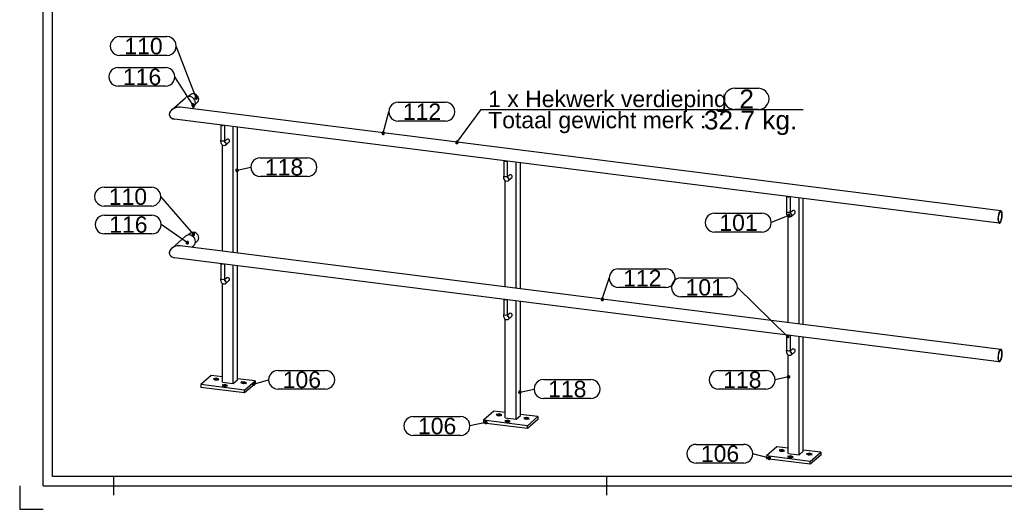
# Model space of a CAD drawing. Header units: millimetres. Extents: x -85 to 335, y 161 to 458.
# Tile 1 of 5: x -85 to 125, y 161 to 265. Entities that reach past the tile are written whole.
import ezdxf
from ezdxf.enums import TextEntityAlignment as Align

# ---------------------------------------------------------------- set-up
doc = ezdxf.new("R2010")
doc.units = ezdxf.units.MM
doc.linetypes.add('STRICHPUNKT2', pattern=[18.5, 10, -4, 0.5, -4])
doc.layers.get('0').update_dxf_attribs({"linetype": 'CONTINUOUS'})
for name, color, linetype in [('DIM49', 4, 'CONTINUOUS'), ('TXT_ALL', 7, 'CONTINUOUS'), ('TXT_DIM49', 2, 'CONTINUOUS')]:
    doc.layers.add(name, color=color, linetype=linetype)
doc.layers.add('LE_ALL', color=7, linetype='CONTINUOUS', lineweight=50)
doc.styles.add('ARIAL', font='arial.ttf')

# ---------------------------------------------------------------- blocks, each defined once
blk = doc.blocks.new('DINA3_00002', base_point=(328.32, 167.7))
for p, q in [((-77.68, 167.7), (-77.68, 450.7)), ((-79.68, 165.7), (330.32, 165.7)), ((328.32, 167.7), (-77.68, 167.7)), ((-64.68, 167.7), (-64.68, 163.7)), ((40.32, 163.7), (40.32, 167.7))]:
    blk.add_line(p, q)
for points in [[(-79.68, 165.7), (-79.68, 452.7), (330.32, 452.7)], [(-84.68, 165.7), (-84.68, 160.7), (-79.68, 160.7)]]:
    blk.add_lwpolyline(points)
blk = doc.blocks.new('_ZBL0022_00001')
blk.add_blockref('DINA3_00002', (328.32, 167.7))
blk = doc.blocks.new('SHAPE_00222', base_point=(-7.3, 240.7))
at = {"layer": 'DIM49', "color": 3}
for p, q in [((-4.1, 247.26), (5.96, 247.26)), ((-7.3, 240.7), (-6.1, 245.26)), ((5.96, 243.26), (-4.1, 243.26)), ((-7.04, 240.73), (-7.56, 240.73)), ((-7.1, 240.53), (-7.5, 240.53)), ((-7.19, 240.93), (-7.41, 240.93))]:
    blk.add_line(p, q, dxfattribs=at)
blk.add_lwpolyline([(-7.3, 240.43), (-7.23, 240.44), (-7.17, 240.47), (-7.11, 240.51), (-7.07, 240.57), (-7.05, 240.63), (-7.04, 240.7), (-7.05, 240.77), (-7.07, 240.83), (-7.11, 240.88), (-7.17, 240.92), (-7.23, 240.95), (-7.3, 240.96), (-7.37, 240.95), (-7.43, 240.92), (-7.49, 240.88), (-7.53, 240.83), (-7.55, 240.76), (-7.56, 240.7), (-7.55, 240.63), (-7.53, 240.56), (-7.49, 240.51), (-7.43, 240.47), (-7.37, 240.44)], close=True, dxfattribs=at)
for centre, start_param, end_param in [((-4.1, 245.26), 1.570796, 4.712389), ((5.96, 245.26), 4.712389, 7.853982)]:
    blk.add_ellipse(centre, major_axis=(2, 0), ratio=1, start_param=start_param, end_param=end_param, dxfattribs=at)
at = {"layer": 'TXT_ALL', "style": 'ARIAL'}
blk.add_text('112', height=3.5, dxfattribs=at).set_placement((-3.1, 245.26), align=Align.MIDDLE_LEFT)
blk = doc.blocks.new('Constructie buis 42.4x2.6_00035', base_point=(123.9, 221.71))
for p, q in [((124.21, 224.18), (-50.51, 246.19)), ((123.87, 221.55), (-51.72, 243.67))]:
    blk.add_line(p, q)
for centre, major_axis, ratio, start_param, end_param in [((-51.12, 244.93), (1.67, 0.51), 0.699056, 0.997414, 4.139006), ((124.04, 222.86), (-0.17, -1.31), 0.333333, 3.141593, 6.283185), ((124.04, 222.86), (-0.15, -1.15), 0.333333, 3.141593, 6.283185), ((124.04, 222.86), (-0.17, -1.31), 0.333333, 0, 3.141593), ((124.04, 222.86), (-0.15, -1.15), 0.333333, 0, 3.141593)]:
    blk.add_ellipse(centre, major_axis=major_axis, ratio=ratio, start_param=start_param, end_param=end_param)
blk.add_blockref('SHAPE_00222', (-7.3, 240.7))
blk = doc.blocks.new('Constructie buis 42.4x2.6_00034')
blk.add_blockref('Constructie buis 42.4x2.6_00035', (123.9, 221.71))
blk = doc.blocks.new('SHAPE_00224', base_point=(-47.81, 246.7))
at = {"layer": 'DIM49', "color": 3}
for p, q in [((-63.7, 254.67), (-53.64, 254.67)), ((-47.81, 246.7), (-51.64, 252.67)), ((-53.64, 250.67), (-63.7, 250.67)), ((-47.55, 246.73), (-48.07, 246.73)), ((-47.6, 246.53), (-48.01, 246.53)), ((-47.69, 246.93), (-47.92, 246.93))]:
    blk.add_line(p, q, dxfattribs=at)
blk.add_lwpolyline([(-47.61, 246.52), (-47.57, 246.58), (-47.55, 246.64), (-47.54, 246.71), (-47.56, 246.78), (-47.59, 246.84), (-47.63, 246.89), (-47.69, 246.93), (-47.75, 246.96), (-47.82, 246.96), (-47.89, 246.95), (-47.95, 246.92), (-48, 246.88), (-48.04, 246.82), (-48.06, 246.75), (-48.07, 246.69), (-48.06, 246.62), (-48.03, 246.56), (-47.98, 246.5), (-47.93, 246.46), (-47.86, 246.44), (-47.79, 246.43), (-47.73, 246.45), (-47.67, 246.48)], close=True, dxfattribs=at)
for centre, start_param, end_param in [((-63.7, 252.67), 1.570796, 4.712389), ((-53.64, 252.67), 4.712389, 7.853982)]:
    blk.add_ellipse(centre, major_axis=(2, 0), ratio=1, start_param=start_param, end_param=end_param, dxfattribs=at)
at = {"layer": 'TXT_ALL', "style": 'ARIAL'}
blk.add_text('116', height=3.5, dxfattribs=at).set_placement((-62.7, 252.67), align=Align.MIDDLE_LEFT)
blk = doc.blocks.new('Constructie buis 42.4x2.6_00037', base_point=(-47.61, 246.26))
for p, q in [((-52.32, 245.63), (-49.36, 248.24)), ((-48.04, 245.88), (-47.61, 246.26))]:
    blk.add_line(p, q)
for centre, major_axis, ratio, start_param, end_param in [((-48.49, 247.25), (0.876, -0.994), 0.881917, 6.283185, 9.424778), ((-51.12, 244.93), (1.67, 0.51), 0.699056, 2.144179, 4.139006), ((-51.12, 244.93), (1.67, 0.51), 0.699056, 0.997414, 2.144179)]:
    blk.add_ellipse(centre, major_axis=major_axis, ratio=ratio, start_param=start_param, end_param=end_param)
blk.add_blockref('SHAPE_00224', (-47.81, 246.7))
blk = doc.blocks.new('Constructie buis 42.4x2.6_00036')
blk.add_blockref('Constructie buis 42.4x2.6_00037', (-47.61, 246.26))
blk = doc.blocks.new('SHAPE_00226', base_point=(39.36, 205.36))
at = {"layer": 'DIM49', "color": 3}
for p, q in [((42.8, 211.86), (52.87, 211.86)), ((39.36, 205.36), (40.8, 209.86)), ((52.87, 207.86), (42.8, 207.86)), ((39.47, 205.59), (39.25, 205.59)), ((39.62, 205.39), (39.1, 205.39)), ((39.56, 205.19), (39.15, 205.19))]:
    blk.add_line(p, q, dxfattribs=at)
blk.add_lwpolyline([(39.35, 205.09), (39.42, 205.1), (39.48, 205.12), (39.54, 205.16), (39.58, 205.21), (39.61, 205.27), (39.62, 205.34), (39.62, 205.41), (39.59, 205.48), (39.55, 205.53), (39.5, 205.58), (39.44, 205.61), (39.37, 205.62), (39.3, 205.61), (39.24, 205.59), (39.18, 205.55), (39.14, 205.5), (39.11, 205.44), (39.1, 205.37), (39.1, 205.3), (39.13, 205.23), (39.16, 205.18), (39.22, 205.13), (39.28, 205.1)], close=True, dxfattribs=at)
for centre, start_param, end_param in [((42.8, 209.86), 1.570796, 4.712389), ((52.87, 209.86), 4.712389, 7.853982)]:
    blk.add_ellipse(centre, major_axis=(2, 0), ratio=1, start_param=start_param, end_param=end_param, dxfattribs=at)
at = {"layer": 'TXT_ALL', "style": 'ARIAL'}
blk.add_text('112', height=3.5, dxfattribs=at).set_placement((43.8, 209.86), align=Align.MIDDLE_LEFT)
blk = doc.blocks.new('Constructie buis 42.4x2.6_00039', base_point=(123.9, 192.25))
for p, q in [((124.21, 194.71), (-50.51, 216.73)), ((123.87, 192.09), (-51.72, 214.21))]:
    blk.add_line(p, q)
for centre, major_axis, ratio, start_param, end_param in [((-51.12, 215.47), (1.67, 0.51), 0.699056, 0.997414, 4.139006), ((124.04, 193.4), (-0.17, -1.31), 0.333333, 3.141593, 6.283185), ((124.04, 193.4), (-0.15, -1.15), 0.333333, 3.141593, 6.283185), ((124.04, 193.4), (-0.17, -1.31), 0.333333, 0, 3.141593), ((124.04, 193.4), (-0.15, -1.15), 0.333333, 0, 3.141593)]:
    blk.add_ellipse(centre, major_axis=major_axis, ratio=ratio, start_param=start_param, end_param=end_param)
blk.add_blockref('SHAPE_00226', (39.36, 205.36))
blk = doc.blocks.new('Constructie buis 42.4x2.6_00038')
blk.add_blockref('Constructie buis 42.4x2.6_00039', (123.9, 192.25))
blk = doc.blocks.new('SHAPE_00228', base_point=(-48.99, 217.4))
at = {"layer": 'DIM49', "color": 3}
for p, q in [((-66.62, 223.26), (-56.55, 223.26)), ((-48.99, 217.4), (-54.55, 221.26)), ((-56.55, 219.26), (-66.62, 219.26)), ((-48.73, 217.44), (-49.25, 217.44)), ((-49.2, 217.24), (-48.79, 217.24)), ((-48.88, 217.64), (-49.1, 217.64))]:
    blk.add_line(p, q, dxfattribs=at)
blk.add_lwpolyline([(-48.74, 217.31), (-48.73, 217.38), (-48.73, 217.45), (-48.75, 217.51), (-48.79, 217.57), (-48.84, 217.62), (-48.9, 217.65), (-48.97, 217.66), (-49.04, 217.66), (-49.1, 217.64), (-49.16, 217.6), (-49.21, 217.55), (-49.24, 217.49), (-49.25, 217.42), (-49.25, 217.35), (-49.23, 217.29), (-49.19, 217.23), (-49.14, 217.18), (-49.08, 217.15), (-49.01, 217.14), (-48.94, 217.14), (-48.88, 217.16), (-48.82, 217.2), (-48.78, 217.25)], close=True, dxfattribs=at)
for centre, start_param, end_param in [((-66.62, 221.26), 1.570796, 4.712389), ((-56.55, 221.26), 4.712389, 7.853982)]:
    blk.add_ellipse(centre, major_axis=(2, 0), ratio=1, start_param=start_param, end_param=end_param, dxfattribs=at)
at = {"layer": 'TXT_ALL', "style": 'ARIAL'}
blk.add_text('116', height=3.5, dxfattribs=at).set_placement((-65.62, 221.26), align=Align.MIDDLE_LEFT)
blk = doc.blocks.new('Constructie buis 42.4x2.6_00041', base_point=(-47.61, 216.79))
for p, q in [((-52.32, 216.17), (-49.36, 218.78)), ((-48.04, 216.42), (-47.61, 216.79))]:
    blk.add_line(p, q)
for centre, major_axis, ratio, start_param, end_param in [((-48.49, 217.79), (0.876, -0.994), 0.881917, 0, 3.141593), ((-51.12, 215.47), (1.67, 0.51), 0.699056, 2.144179, 4.139006), ((-51.12, 215.47), (1.67, 0.51), 0.699056, 0.997414, 2.144179)]:
    blk.add_ellipse(centre, major_axis=major_axis, ratio=ratio, start_param=start_param, end_param=end_param)
blk.add_blockref('SHAPE_00228', (-48.99, 217.4))
blk = doc.blocks.new('Constructie buis 42.4x2.6_00040')
blk.add_blockref('Constructie buis 42.4x2.6_00041', (-47.61, 216.79))
blk = doc.blocks.new('SHAPE_00230', base_point=(-38.41, 232.81))
at = {"layer": 'DIM49', "color": 3}
for p, q in [((-33.47, 235.46), (-23.4, 235.46)), ((-38.15, 232.84), (-38.67, 232.84)), ((-38.3, 233.04), (-38.52, 233.04)), ((-38.41, 232.81), (-35.47, 233.46)), ((-38.61, 232.64), (-38.2, 232.64)), ((-23.4, 231.46), (-33.47, 231.46))]:
    blk.add_line(p, q, dxfattribs=at)
blk.add_lwpolyline([(-38.64, 232.68), (-38.6, 232.63), (-38.55, 232.58), (-38.49, 232.56), (-38.42, 232.54), (-38.35, 232.55), (-38.29, 232.57), (-38.23, 232.61), (-38.19, 232.66), (-38.16, 232.73), (-38.14, 232.79), (-38.15, 232.86), (-38.17, 232.93), (-38.21, 232.98), (-38.27, 233.03), (-38.33, 233.06), (-38.4, 233.07), (-38.46, 233.06), (-38.53, 233.04), (-38.59, 233), (-38.63, 232.95), (-38.66, 232.89), (-38.67, 232.82), (-38.67, 232.75)], close=True, dxfattribs=at)
for centre, start_param, end_param in [((-33.47, 233.46), 1.570796, 4.712389), ((-23.4, 233.46), 4.712389, 7.853982)]:
    blk.add_ellipse(centre, major_axis=(2, 0), ratio=1, start_param=start_param, end_param=end_param, dxfattribs=at)
at = {"layer": 'TXT_ALL', "style": 'ARIAL'}
blk.add_text('118', height=3.5, dxfattribs=at).set_placement((-32.47, 233.46), align=Align.MIDDLE_LEFT)
blk = doc.blocks.new('Koker 40x40x4 EN 10219-2_00044', base_point=(-39.2, 187.45))
for p, q in [((-39.2, 215.3), (-39.2, 242.09)), ((-38.31, 215.19), (-38.31, 241.98)), ((-41.53, 215.6), (-41.53, 238.15)), ((-39.2, 187.45), (-39.2, 212.63)), ((-38.31, 188.23), (-38.31, 212.52)), ((-41.53, 187.75), (-41.53, 208.69)), ((-41.53, 187.75), (-39.2, 187.45)), ((-39.2, 187.45), (-38.31, 188.23))]:
    blk.add_line(p, q)
blk.add_blockref('SHAPE_00230', (-38.41, 232.81))
blk = doc.blocks.new('Koker 40x40x4 EN 10219-2_00043')
blk.add_blockref('Koker 40x40x4 EN 10219-2_00044', (-39.2, 187.45))
blk = doc.blocks.new('Massieve as 12_00046', base_point=(-41.29, 242.36))
for p, q in [((-41.84, 242.43), (-41.84, 239.17)), ((-40.61, 239.36), (-41.08, 238.95)), ((-40.12, 238.8), (-40.82, 238.17))]:
    blk.add_line(p, q)
for points in [[(-41.09, 242.33), (-41.09, 239.17)], [(-40.82, 238.17), (-40.92, 238.11), (-41.01, 238.06), (-41.21, 238.02), (-41.38, 238.06), (-41.45, 238.09), (-41.52, 238.14), (-41.58, 238.2), (-41.64, 238.27), (-41.72, 238.41), (-41.8, 238.66), (-41.84, 239.03), (-41.84, 239.17)], [(-41.09, 239.17), (-41.06, 238.81), (-41.02, 238.7)]]:
    blk.add_lwpolyline(points)
for centre, major_axis, ratio, start_param, end_param in [((-41.47, 242.47), (0.375, 0), 0.333333, 3.481844, 5.2202), ((-41.47, 239.17), (0.375, 0), 0.333333, 3.141593, 6.283185), ((-40.36, 239.08), (0.248, -0.281), 0.881917, 6.283185, 9.424778), ((-41.07, 238.46), (0.248, -0.281), 0.881917, 6.283178, 8.608744)]:
    blk.add_ellipse(centre, major_axis=major_axis, ratio=ratio, start_param=start_param, end_param=end_param)
blk = doc.blocks.new('Massieve as 12_00045')
blk.add_blockref('Massieve as 12_00046', (-41.29, 242.36))
blk = doc.blocks.new('Massieve as 12_00048', base_point=(-41.29, 212.89))
for p, q in [((-41.84, 212.96), (-41.84, 209.7)), ((-40.61, 209.9), (-41.08, 209.48)), ((-40.12, 209.34), (-40.82, 208.71))]:
    blk.add_line(p, q)
for points in [[(-41.09, 212.87), (-41.09, 209.7)], [(-40.82, 208.71), (-40.92, 208.64), (-41.01, 208.6), (-41.21, 208.56), (-41.38, 208.6), (-41.45, 208.63), (-41.52, 208.68), (-41.58, 208.74), (-41.64, 208.8), (-41.72, 208.94), (-41.8, 209.2), (-41.84, 209.57), (-41.84, 209.7)], [(-41.09, 209.7), (-41.06, 209.35), (-41.02, 209.24)]]:
    blk.add_lwpolyline(points)
for centre, major_axis, ratio, start_param, end_param in [((-41.47, 213), (0.375, 0), 0.333333, 3.481844, 5.2202), ((-41.47, 209.7), (0.375, 0), 0.333333, 3.141593, 6.283185), ((-40.36, 209.62), (0.248, -0.281), 0.881917, 6.283185, 9.424778), ((-41.07, 208.99), (0.248, -0.281), 0.881917, 6.283178, 8.608744)]:
    blk.add_ellipse(centre, major_axis=major_axis, ratio=ratio, start_param=start_param, end_param=end_param)
blk = doc.blocks.new('Massieve as 12_00047')
blk.add_blockref('Massieve as 12_00048', (-41.29, 212.89))
blk = doc.blocks.new('SHAPE_00232', base_point=(-34.87, 187.33))
at = {"layer": 'DIM49', "color": 3}
for p, q in [((-29.68, 190.24), (-19.62, 190.24)), ((-34.61, 187.37), (-35.13, 187.37)), ((-35.07, 187.17), (-34.67, 187.17)), ((-34.76, 187.57), (-34.98, 187.57)), ((-34.87, 187.33), (-31.68, 188.24)), ((-19.62, 186.24), (-29.68, 186.24))]:
    blk.add_line(p, q, dxfattribs=at)
blk.add_lwpolyline([(-35.1, 187.2), (-35.05, 187.14), (-35, 187.1), (-34.94, 187.08), (-34.87, 187.07), (-34.8, 187.08), (-34.74, 187.1), (-34.68, 187.15), (-34.64, 187.2), (-34.62, 187.27), (-34.61, 187.33), (-34.62, 187.4), (-34.64, 187.47), (-34.69, 187.52), (-34.74, 187.56), (-34.81, 187.59), (-34.87, 187.59), (-34.94, 187.58), (-35.01, 187.56), (-35.06, 187.51), (-35.1, 187.46), (-35.13, 187.4), (-35.13, 187.33), (-35.12, 187.26)], close=True, dxfattribs=at)
for centre, start_param, end_param in [((-29.68, 188.24), 1.570796, 4.712389), ((-19.62, 188.24), 4.712389, 7.853982)]:
    blk.add_ellipse(centre, major_axis=(2, 0), ratio=1, start_param=start_param, end_param=end_param, dxfattribs=at)
at = {"layer": 'TXT_ALL', "style": 'ARIAL'}
blk.add_text('106', height=3.5, dxfattribs=at).set_placement((-28.68, 188.24), align=Align.MIDDLE_LEFT)
blk = doc.blocks.new('Strip 100x10_00050', base_point=(-41.46, 187.02))
for p, q in [((-43.94, 189.17), (-46.15, 187.22)), ((-41.53, 188.86), (-43.94, 189.17)), ((-46.15, 187.22), (-46.15, 186.63)), ((-36.79, 186.04), (-46.15, 187.22)), ((-36.79, 185.45), (-46.15, 186.63)), ((-34.58, 187.99), (-38.31, 188.46)), ((-36.79, 186.04), (-34.58, 187.99)), ((-34.58, 187.4), (-36.79, 185.45)), ((-34.58, 187.99), (-34.58, 187.4)), ((-36.79, 185.45), (-36.79, 186.04))]:
    blk.add_line(p, q)
for centre, start_param, end_param in [((-42.85, 188.36), 0, 3.141593), ((-42.85, 188.36), 3.141593, 6.283185), ((-41.03, 187.02), 0, 3.141593), ((-41.03, 187.02), 3.141593, 6.283185), ((-37, 187.62), 0, 3.141593), ((-37, 187.62), 3.141593, 6.283185)]:
    blk.add_ellipse(centre, major_axis=(0.438, 0), ratio=0.333333, start_param=start_param, end_param=end_param)
blk.add_blockref('SHAPE_00232', (-34.87, 187.33))
blk = doc.blocks.new('_00052', base_point=(-42.85, 188.54))
at = {"layer": 'LE_ALL', "color": 1, "linetype": 'STRICHPUNKT2'}
for p, q in [((-42.85, 188.36), (-43.43, 188.43)), ((-42.85, 188.36), (-43.07, 188.17)), ((-42.85, 188.36), (-42.62, 188.56)), ((-42.85, 188.54), (-42.85, 188.21)), ((-42.85, 188.36), (-42.26, 188.29)), ((-41.03, 187.02), (-41.61, 187.09)), ((-41.03, 187.02), (-41.25, 186.82)), ((-41.03, 187.02), (-40.81, 187.21)), ((-41.03, 187.19), (-41.03, 186.87)), ((-41.03, 187.02), (-40.44, 186.94)), ((-37, 187.62), (-37.58, 187.7)), ((-37, 187.62), (-37.22, 187.43)), ((-37, 187.62), (-36.78, 187.82)), ((-37, 187.8), (-37, 187.48)), ((-37, 187.62), (-36.41, 187.55))]:
    blk.add_line(p, q, dxfattribs=at)
blk = doc.blocks.new('_00051')
blk.add_blockref('_00052', (-42.85, 188.54))
blk = doc.blocks.new('Strip 100x10_00049')
for name, p in [('Strip 100x10_00050', (-41.46, 187.02)), ('_00051', (0, 0))]:
    blk.add_blockref(name, p)
blk = doc.blocks.new('Baluster_00042')
for name in ['Massieve as 12_00045', 'Koker 40x40x4 EN 10219-2_00043', 'Massieve as 12_00047', 'Strip 100x10_00049']:
    blk.add_blockref(name, (0, 0))
blk = doc.blocks.new('SHAPE_00234', base_point=(21.81, 185.61))
at = {"layer": 'DIM49', "color": 3}
for p, q in [((26.82, 188.27), (36.89, 188.27)), ((22.07, 185.64), (21.55, 185.64)), ((21.6, 185.44), (22.01, 185.44)), ((21.92, 185.84), (21.7, 185.84)), ((21.81, 185.61), (24.82, 186.27)), ((36.89, 184.27), (26.82, 184.27))]:
    blk.add_line(p, q, dxfattribs=at)
blk.add_lwpolyline([(21.58, 185.49), (21.61, 185.43), (21.67, 185.38), (21.73, 185.36), (21.8, 185.34), (21.87, 185.35), (21.93, 185.37), (21.99, 185.41), (22.03, 185.47), (22.06, 185.53), (22.07, 185.59), (22.07, 185.66), (22.04, 185.73), (22, 185.78), (21.95, 185.83), (21.89, 185.86), (21.82, 185.87), (21.75, 185.86), (21.69, 185.84), (21.63, 185.8), (21.59, 185.75), (21.56, 185.69), (21.55, 185.62), (21.55, 185.55)], close=True, dxfattribs=at)
for centre, start_param, end_param in [((26.82, 186.27), 1.570796, 4.712389), ((36.89, 186.27), 4.712389, 7.853982)]:
    blk.add_ellipse(centre, major_axis=(2, 0), ratio=1, start_param=start_param, end_param=end_param, dxfattribs=at)
at = {"layer": 'TXT_ALL', "style": 'ARIAL'}
blk.add_text('118', height=3.5, dxfattribs=at).set_placement((27.82, 186.27), align=Align.MIDDLE_LEFT)
blk = doc.blocks.new('Koker 40x40x4 EN 10219-2_00055', base_point=(21.02, 179.87))
for p, q in [((21.02, 207.71), (21.02, 234.51)), ((21.91, 207.6), (21.91, 234.39)), ((18.68, 208.01), (18.68, 230.57)), ((21.02, 179.87), (21.02, 205.04)), ((21.91, 180.65), (21.91, 204.93)), ((18.68, 180.16), (18.68, 201.1)), ((21.02, 179.87), (21.91, 180.65)), ((18.68, 180.16), (21.02, 179.87))]:
    blk.add_line(p, q)
blk.add_blockref('SHAPE_00234', (21.81, 185.61))
blk = doc.blocks.new('Koker 40x40x4 EN 10219-2_00054')
blk.add_blockref('Koker 40x40x4 EN 10219-2_00055', (21.02, 179.87))
blk = doc.blocks.new('Massieve as 12_00057', base_point=(18.93, 234.77))
for p, q in [((18.37, 234.84), (18.37, 231.58)), ((19.6, 231.77), (19.13, 231.36)), ((20.1, 231.21), (19.39, 230.59))]:
    blk.add_line(p, q)
for points in [[(19.12, 234.75), (19.12, 231.58)], [(19.39, 230.59), (19.3, 230.52), (19.21, 230.47), (19.01, 230.44), (18.84, 230.47), (18.77, 230.51), (18.7, 230.55), (18.64, 230.61), (18.58, 230.68), (18.5, 230.82), (18.42, 231.08), (18.38, 231.44), (18.37, 231.58)], [(19.12, 231.58), (19.15, 231.23), (19.19, 231.11)]]:
    blk.add_lwpolyline(points)
for centre, major_axis, ratio, start_param, end_param in [((18.75, 234.88), (0.375, 0), 0.333333, 3.481844, 5.2202), ((18.75, 231.58), (0.375, 0), 0.333333, 3.141593, 6.283185), ((19.15, 230.87), (0.248, -0.281), 0.881917, 6.283178, 8.608744), ((19.85, 231.49), (0.248, -0.281), 0.881917, 6.283185, 9.424778)]:
    blk.add_ellipse(centre, major_axis=major_axis, ratio=ratio, start_param=start_param, end_param=end_param)
blk = doc.blocks.new('Massieve as 12_00056')
blk.add_blockref('Massieve as 12_00057', (18.93, 234.77))
blk = doc.blocks.new('Massieve as 12_00059', base_point=(18.93, 205.31))
for p, q in [((18.37, 205.38), (18.37, 202.12)), ((19.6, 202.31), (19.13, 201.9)), ((20.1, 201.75), (19.39, 201.13))]:
    blk.add_line(p, q)
for points in [[(19.12, 205.28), (19.12, 202.12)], [(19.39, 201.13), (19.3, 201.06), (19.21, 201.01), (19.01, 200.98), (18.84, 201.01), (18.77, 201.04), (18.7, 201.09), (18.64, 201.15), (18.58, 201.22), (18.5, 201.36), (18.42, 201.61), (18.38, 201.98), (18.37, 202.12)], [(19.12, 202.12), (19.15, 201.77), (19.19, 201.65)]]:
    blk.add_lwpolyline(points)
for centre, major_axis, ratio, start_param, end_param in [((18.75, 205.42), (0.375, 0), 0.333333, 3.481844, 5.2202), ((18.75, 202.12), (0.375, 0), 0.333333, 3.141593, 6.283185), ((19.15, 201.41), (0.248, -0.281), 0.881917, 6.283178, 8.608744), ((19.85, 202.03), (0.248, -0.281), 0.881917, 6.283185, 9.424778)]:
    blk.add_ellipse(centre, major_axis=major_axis, ratio=ratio, start_param=start_param, end_param=end_param)
blk = doc.blocks.new('Massieve as 12_00058')
blk.add_blockref('Massieve as 12_00059', (18.93, 205.31))
blk = doc.blocks.new('SHAPE_00236', base_point=(14.56, 179.17))
at = {"layer": 'DIM49', "color": 3}
for p, q in [((-0.89, 180.41), (9.18, 180.41)), ((14.56, 179.17), (11.18, 178.41)), ((14.3, 179.2), (14.82, 179.2)), ((14.36, 179), (14.77, 179)), ((14.67, 179.4), (14.45, 179.4)), ((9.18, 176.41), (-0.89, 176.41))]:
    blk.add_line(p, q, dxfattribs=at)
blk.add_lwpolyline([(14.8, 179.29), (14.76, 179.34), (14.7, 179.39), (14.64, 179.42), (14.57, 179.43), (14.51, 179.42), (14.44, 179.4), (14.38, 179.36), (14.34, 179.31), (14.31, 179.24), (14.3, 179.18), (14.31, 179.11), (14.33, 179.04), (14.37, 178.99), (14.42, 178.94), (14.48, 178.91), (14.55, 178.9), (14.62, 178.91), (14.68, 178.93), (14.74, 178.97), (14.79, 179.03), (14.81, 179.09), (14.83, 179.16), (14.82, 179.22)], close=True, dxfattribs=at)
for centre, start_param, end_param in [((-0.89, 178.41), 1.570796, 4.712389), ((9.18, 178.41), 4.712389, 7.853982)]:
    blk.add_ellipse(centre, major_axis=(2, 0), ratio=1, start_param=start_param, end_param=end_param, dxfattribs=at)
at = {"layer": 'TXT_ALL', "style": 'ARIAL'}
blk.add_text('106', height=3.5, dxfattribs=at).set_placement((0.11, 178.41), align=Align.MIDDLE_LEFT)
blk = doc.blocks.new('Strip 100x10_00061', base_point=(18.75, 179.43))
for p, q in [((16.28, 181.58), (14.07, 179.63)), ((18.68, 181.28), (16.28, 181.58)), ((25.63, 180.4), (21.91, 180.87)), ((23.43, 178.45), (25.63, 180.4)), ((25.63, 180.4), (25.63, 179.81)), ((14.07, 179.63), (14.07, 179.04)), ((23.43, 178.45), (14.07, 179.63)), ((23.43, 177.86), (14.07, 179.04)), ((25.63, 179.81), (23.43, 177.86)), ((23.43, 177.86), (23.43, 178.45))]:
    blk.add_line(p, q)
for centre, start_param, end_param in [((17.37, 180.77), 6.283185, 9.424778), ((17.37, 180.77), 3.141593, 6.283185), ((19.19, 179.43), 0, 3.141593), ((19.19, 179.43), 3.141593, 6.283185), ((23.22, 180.04), 0, 3.141593), ((23.22, 180.04), 3.141593, 6.283185)]:
    blk.add_ellipse(centre, major_axis=(0.438, 0), ratio=0.333333, start_param=start_param, end_param=end_param)
blk.add_blockref('SHAPE_00236', (14.56, 179.17))
blk = doc.blocks.new('_00063', base_point=(17.37, 180.95))
at = {"layer": 'LE_ALL', "color": 1, "linetype": 'STRICHPUNKT2'}
for p, q in [((17.37, 180.77), (16.79, 180.85)), ((17.37, 180.77), (17.15, 180.58)), ((17.37, 180.77), (17.59, 180.97)), ((17.37, 180.95), (17.37, 180.63)), ((17.37, 180.77), (17.96, 180.7)), ((19.19, 179.43), (18.61, 179.5)), ((19.19, 179.43), (18.97, 179.24)), ((19.19, 179.43), (19.41, 179.63)), ((19.19, 179.61), (19.19, 179.29)), ((19.19, 179.43), (19.77, 179.36)), ((23.22, 180.04), (22.63, 180.11)), ((23.22, 180.04), (23, 179.84)), ((23.22, 180.04), (23.44, 180.23)), ((23.22, 180.21), (23.22, 179.89)), ((23.22, 180.04), (23.8, 179.96))]:
    blk.add_line(p, q, dxfattribs=at)
blk = doc.blocks.new('_00062')
blk.add_blockref('_00063', (17.37, 180.95))
blk = doc.blocks.new('Strip 100x10_00060')
for name, p in [('Strip 100x10_00061', (18.75, 179.43)), ('_00062', (0, 0))]:
    blk.add_blockref(name, p)
blk = doc.blocks.new('Baluster_00053')
for name in ['Massieve as 12_00056', 'Koker 40x40x4 EN 10219-2_00054', 'Massieve as 12_00058', 'Strip 100x10_00060']:
    blk.add_blockref(name, (0, 0))
blk = doc.blocks.new('SHAPE_00238', base_point=(79, 188.85))
at = {"layer": 'DIM49', "color": 3}
for p, q in [((64.09, 190.24), (74.15, 190.24)), ((79, 188.85), (76.15, 188.24)), ((78.74, 188.89), (79.26, 188.89)), ((78.79, 188.69), (79.2, 188.69)), ((79.11, 189.09), (78.89, 189.09)), ((74.15, 186.24), (64.09, 186.24))]:
    blk.add_line(p, q, dxfattribs=at)
blk.add_lwpolyline([(79.23, 188.98), (79.19, 189.03), (79.14, 189.08), (79.08, 189.11), (79.01, 189.12), (78.94, 189.11), (78.88, 189.09), (78.82, 189.05), (78.78, 189), (78.75, 188.94), (78.74, 188.87), (78.74, 188.8), (78.76, 188.73), (78.8, 188.68), (78.86, 188.63), (78.92, 188.6), (78.99, 188.59), (79.05, 188.6), (79.12, 188.62), (79.18, 188.66), (79.22, 188.71), (79.25, 188.77), (79.26, 188.84), (79.26, 188.91)], close=True, dxfattribs=at)
for centre, start_param, end_param in [((64.09, 188.24), 1.570796, 4.712389), ((74.15, 188.24), 4.712389, 7.853982)]:
    blk.add_ellipse(centre, major_axis=(2, 0), ratio=1, start_param=start_param, end_param=end_param, dxfattribs=at)
at = {"layer": 'TXT_ALL', "style": 'ARIAL'}
blk.add_text('118', height=3.5, dxfattribs=at).set_placement((65.09, 188.24), align=Align.MIDDLE_LEFT)
blk = doc.blocks.new('Koker 40x40x4 EN 10219-2_00066', base_point=(81.24, 172.28))
for p, q in [((81.24, 200.13), (81.24, 226.92)), ((82.12, 200.02), (82.12, 226.81)), ((78.9, 200.42), (78.9, 222.98)), ((81.24, 172.28), (81.24, 197.46)), ((82.12, 173.06), (82.12, 197.35)), ((78.9, 172.58), (78.9, 193.52)), ((78.9, 172.58), (81.24, 172.28)), ((81.24, 172.28), (82.12, 173.06))]:
    blk.add_line(p, q)
blk.add_blockref('SHAPE_00238', (79, 188.85))
blk = doc.blocks.new('Koker 40x40x4 EN 10219-2_00065')
blk.add_blockref('Koker 40x40x4 EN 10219-2_00066', (81.24, 172.28))
blk = doc.blocks.new('SHAPE_00240', base_point=(79.09, 223.15))
at = {"layer": 'DIM49', "color": 3}
for p, q in [((63.27, 223.66), (73.33, 223.66)), ((79.09, 223.15), (75.33, 221.66)), ((78.83, 223.19), (79.35, 223.19)), ((78.88, 222.99), (79.29, 222.99)), ((79.2, 223.39), (78.98, 223.39)), ((73.33, 219.66), (63.27, 219.66))]:
    blk.add_line(p, q, dxfattribs=at)
blk.add_lwpolyline([(79.3, 223.31), (79.25, 223.36), (79.19, 223.39), (79.13, 223.41), (79.06, 223.41), (78.99, 223.4), (78.93, 223.36), (78.88, 223.31), (78.85, 223.26), (78.83, 223.19), (78.83, 223.12), (78.84, 223.05), (78.88, 222.99), (78.92, 222.94), (78.98, 222.91), (79.05, 222.89), (79.12, 222.89), (79.18, 222.91), (79.24, 222.94), (79.29, 222.99), (79.33, 223.05), (79.35, 223.11), (79.35, 223.18), (79.33, 223.25)], close=True, dxfattribs=at)
for centre, start_param, end_param in [((63.27, 221.66), 1.570796, 4.712389), ((73.33, 221.66), 4.712389, 7.853982)]:
    blk.add_ellipse(centre, major_axis=(2, 0), ratio=1, start_param=start_param, end_param=end_param, dxfattribs=at)
at = {"layer": 'TXT_ALL', "style": 'ARIAL'}
blk.add_text('101', height=3.5, dxfattribs=at).set_placement((64.27, 221.66), align=Align.MIDDLE_LEFT)
blk = doc.blocks.new('Massieve as 12_00068', base_point=(79.15, 227.18))
for p, q in [((78.59, 227.25), (78.59, 223.99)), ((79.82, 224.19), (79.35, 223.77)), ((80.32, 223.63), (79.61, 223))]:
    blk.add_line(p, q)
for points in [[(79.34, 227.16), (79.34, 223.99)], [(79.61, 223), (79.52, 222.93), (79.43, 222.89), (79.23, 222.85), (79.06, 222.89), (78.98, 222.92), (78.91, 222.97), (78.85, 223.02), (78.8, 223.09), (78.69, 223.29), (78.67, 223.35), (78.61, 223.66), (78.59, 223.99)], [(79.34, 223.99), (79.37, 223.64), (79.41, 223.53)]]:
    blk.add_lwpolyline(points)
for centre, major_axis, ratio, start_param, end_param in [((78.97, 227.29), (0.375, 0), 0.333333, 3.481844, 5.2202), ((80.07, 223.91), (0.248, -0.281), 0.881917, 6.283185, 9.424778), ((78.97, 223.99), (0.375, 0), 0.333333, 3.141593, 6.283185), ((79.36, 223.28), (0.248, -0.281), 0.881917, 6.283178, 8.608744)]:
    blk.add_ellipse(centre, major_axis=major_axis, ratio=ratio, start_param=start_param, end_param=end_param)
blk.add_blockref('SHAPE_00240', (79.09, 223.15))
blk = doc.blocks.new('Massieve as 12_00067')
blk.add_blockref('Massieve as 12_00068', (79.15, 227.18))
blk = doc.blocks.new('SHAPE_00242', base_point=(78.82, 197.46))
at = {"layer": 'DIM49', "color": 3}
for p, q in [((56.08, 209.9), (66.15, 209.9)), ((78.82, 197.46), (68.15, 207.9)), ((66.15, 205.9), (56.08, 205.9)), ((79.07, 197.5), (78.56, 197.5)), ((78.61, 197.3), (79.02, 197.3)), ((78.93, 197.7), (78.7, 197.7))]:
    blk.add_line(p, q, dxfattribs=at)
blk.add_lwpolyline([(79.04, 197.33), (79.07, 197.4), (79.08, 197.46), (79.07, 197.53), (79.04, 197.6), (79, 197.65), (78.94, 197.69), (78.88, 197.72), (78.81, 197.72), (78.74, 197.72), (78.68, 197.69), (78.63, 197.65), (78.59, 197.59), (78.56, 197.53), (78.55, 197.46), (78.56, 197.39), (78.59, 197.33), (78.63, 197.27), (78.69, 197.23), (78.75, 197.21), (78.82, 197.2), (78.89, 197.21), (78.95, 197.24), (79, 197.28)], close=True, dxfattribs=at)
for centre, start_param, end_param in [((56.08, 207.9), 1.570796, 4.712389), ((66.15, 207.9), 4.712389, 7.853982)]:
    blk.add_ellipse(centre, major_axis=(2, 0), ratio=1, start_param=start_param, end_param=end_param, dxfattribs=at)
at = {"layer": 'TXT_ALL', "style": 'ARIAL'}
blk.add_text('101', height=3.5, dxfattribs=at).set_placement((57.08, 207.9), align=Align.MIDDLE_LEFT)
blk = doc.blocks.new('Massieve as 12_00070', base_point=(79.15, 197.72))
for p, q in [((78.59, 197.79), (78.59, 194.53)), ((79.82, 194.72), (79.35, 194.31)), ((80.32, 194.16), (79.61, 193.54))]:
    blk.add_line(p, q)
for points in [[(79.34, 197.7), (79.34, 194.53)], [(79.61, 193.54), (79.52, 193.47), (79.43, 193.42), (79.23, 193.39), (79.06, 193.42), (78.98, 193.46), (78.91, 193.5), (78.85, 193.56), (78.8, 193.63), (78.69, 193.83), (78.67, 193.89), (78.61, 194.2), (78.59, 194.53)], [(79.34, 194.53), (79.37, 194.18), (79.41, 194.06)]]:
    blk.add_lwpolyline(points)
for centre, major_axis, ratio, start_param, end_param in [((78.97, 197.83), (0.375, 0), 0.333333, 3.481844, 5.2202), ((78.97, 194.53), (0.375, 0), 0.333333, 3.141593, 6.283185), ((79.36, 193.82), (0.248, -0.281), 0.881917, 6.283178, 8.608744), ((80.07, 194.44), (0.248, -0.281), 0.881917, 6.283185, 9.424778)]:
    blk.add_ellipse(centre, major_axis=major_axis, ratio=ratio, start_param=start_param, end_param=end_param)
blk.add_blockref('SHAPE_00242', (78.82, 197.46))
blk = doc.blocks.new('Massieve as 12_00069')
blk.add_blockref('Massieve as 12_00070', (79.15, 197.72))
blk = doc.blocks.new('SHAPE_00244', base_point=(74.93, 171.58))
at = {"layer": 'DIM49', "color": 3}
for p, q in [((59.34, 174.51), (69.41, 174.51)), ((74.93, 171.58), (71.41, 172.51)), ((69.41, 170.51), (59.34, 170.51)), ((75.19, 171.62), (74.67, 171.62)), ((74.73, 171.42), (75.14, 171.42)), ((75.04, 171.82), (74.82, 171.82))]:
    blk.add_line(p, q, dxfattribs=at)
blk.add_lwpolyline([(75.2, 171.58), (75.19, 171.65), (75.16, 171.71), (75.12, 171.77), (75.06, 171.81), (75, 171.83), (74.93, 171.84), (74.86, 171.83), (74.8, 171.81), (74.75, 171.76), (74.7, 171.71), (74.68, 171.65), (74.67, 171.58), (74.68, 171.51), (74.7, 171.45), (74.75, 171.39), (74.8, 171.35), (74.87, 171.32), (74.93, 171.32), (75, 171.33), (75.06, 171.35), (75.12, 171.39), (75.16, 171.45), (75.19, 171.51)], close=True, dxfattribs=at)
for centre, start_param, end_param in [((59.34, 172.51), 1.570796, 4.712389), ((69.41, 172.51), 4.712389, 7.853982)]:
    blk.add_ellipse(centre, major_axis=(2, 0), ratio=1, start_param=start_param, end_param=end_param, dxfattribs=at)
at = {"layer": 'TXT_ALL', "style": 'ARIAL'}
blk.add_text('106', height=3.5, dxfattribs=at).set_placement((60.34, 172.51), align=Align.MIDDLE_LEFT)
blk = doc.blocks.new('Strip 100x10_00072', base_point=(78.97, 171.84))
for p, q in [((76.5, 173.99), (74.29, 172.04)), ((78.9, 173.69), (76.5, 173.99)), ((74.29, 172.04), (74.29, 171.45)), ((83.64, 170.87), (74.29, 172.04)), ((85.85, 172.81), (82.12, 173.28)), ((83.64, 170.87), (85.85, 172.81)), ((85.85, 172.22), (83.64, 170.28)), ((85.85, 172.81), (85.85, 172.22)), ((83.64, 170.28), (74.29, 171.45)), ((83.64, 170.28), (83.64, 170.87))]:
    blk.add_line(p, q)
for centre, start_param, end_param in [((77.59, 173.19), 6.283185, 9.424778), ((77.59, 173.19), 3.141593, 6.283185), ((79.41, 171.84), 0, 3.141593), ((83.44, 172.45), 0, 3.141593), ((83.44, 172.45), 3.141593, 6.283185), ((79.41, 171.84), 3.141593, 6.283185)]:
    blk.add_ellipse(centre, major_axis=(0.438, 0), ratio=0.333333, start_param=start_param, end_param=end_param)
blk.add_blockref('SHAPE_00244', (74.93, 171.58))
blk = doc.blocks.new('_00074', base_point=(77.59, 173.36))
at = {"layer": 'LE_ALL', "color": 1, "linetype": 'STRICHPUNKT2'}
for p, q in [((77.59, 173.19), (77, 173.26)), ((77.59, 173.19), (77.37, 172.99)), ((77.59, 173.19), (77.81, 173.38)), ((77.59, 173.36), (77.59, 173.04)), ((77.59, 173.19), (78.17, 173.11)), ((79.41, 171.84), (78.82, 171.92)), ((79.41, 171.84), (79.63, 172.04)), ((79.41, 172.02), (79.41, 171.7)), ((83.44, 172.45), (82.85, 172.52)), ((83.44, 172.45), (83.21, 172.26)), ((83.44, 172.45), (83.66, 172.65)), ((83.44, 172.63), (83.44, 172.3)), ((83.44, 172.45), (84.02, 172.38)), ((79.41, 171.84), (79.19, 171.65)), ((79.41, 171.84), (79.99, 171.77))]:
    blk.add_line(p, q, dxfattribs=at)
blk = doc.blocks.new('_00073')
blk.add_blockref('_00074', (77.59, 173.36))
blk = doc.blocks.new('Strip 100x10_00071')
for name, p in [('Strip 100x10_00072', (78.97, 171.84)), ('_00073', (0, 0))]:
    blk.add_blockref(name, p)
blk = doc.blocks.new('Baluster_00064')
for name in ['Massieve as 12_00067', 'Koker 40x40x4 EN 10219-2_00065', 'Massieve as 12_00069', 'Strip 100x10_00071']:
    blk.add_blockref(name, (0, 0))
blk = doc.blocks.new('SHAPE_00246', base_point=(-47.1, 248.2))
at = {"layer": 'DIM49', "color": 3}
for p, q in [((-63.4, 261.22), (-53.34, 261.22)), ((-47.1, 248.2), (-51.34, 259.22)), ((-53.34, 257.22), (-63.4, 257.22)), ((-46.84, 248.24), (-47.36, 248.24)), ((-46.89, 248.04), (-47.31, 248.04)), ((-46.99, 248.44), (-47.21, 248.44))]:
    blk.add_line(p, q, dxfattribs=at)
blk.add_lwpolyline([(-46.94, 247.99), (-46.89, 248.04), (-46.86, 248.09), (-46.84, 248.16), (-46.84, 248.23), (-46.85, 248.3), (-46.89, 248.36), (-46.93, 248.41), (-46.99, 248.44), (-47.06, 248.46), (-47.13, 248.46), (-47.19, 248.45), (-47.25, 248.41), (-47.3, 248.37), (-47.34, 248.31), (-47.36, 248.24), (-47.36, 248.17), (-47.35, 248.11), (-47.31, 248.05), (-47.26, 248), (-47.21, 247.96), (-47.14, 247.94), (-47.07, 247.94), (-47, 247.96)], close=True, dxfattribs=at)
for centre, start_param, end_param in [((-63.4, 259.22), 1.570796, 4.712389), ((-53.34, 259.22), 4.712389, 7.853982)]:
    blk.add_ellipse(centre, major_axis=(2, 0), ratio=1, start_param=start_param, end_param=end_param, dxfattribs=at)
at = {"layer": 'TXT_ALL', "style": 'ARIAL'}
blk.add_text('110', height=3.5, dxfattribs=at).set_placement((-62.4, 259.22), align=Align.MIDDLE_LEFT)
blk = doc.blocks.new('Constructie buis 35x2_00076', base_point=(-46.88, 247.21))
for p, q in [((-48.33, 248.85), (-48.71, 248.51)), ((-46.88, 247.21), (-47.27, 246.87))]:
    blk.add_line(p, q)
blk.add_ellipse((-47.6, 248.03), major_axis=(0.723, -0.82), ratio=0.881917, start_param=0, end_param=3.141593)
blk.add_blockref('SHAPE_00246', (-47.1, 248.2))
blk = doc.blocks.new('Constructie buis 35x2_00075')
blk.add_blockref('Constructie buis 35x2_00076', (-46.88, 247.21))
blk = doc.blocks.new('SHAPE_00248', base_point=(-47.7, 219.18))
at = {"layer": 'DIM49', "color": 3}
for p, q in [((-66.72, 229.19), (-56.65, 229.19)), ((-47.7, 219.18), (-54.65, 227.19)), ((-56.65, 225.19), (-66.72, 225.19)), ((-47.44, 219.21), (-47.96, 219.21)), ((-47.91, 219.01), (-47.5, 219.01)), ((-47.59, 219.41), (-47.82, 219.41))]:
    blk.add_line(p, q, dxfattribs=at)
blk.add_lwpolyline([(-47.48, 219.03), (-47.45, 219.09), (-47.44, 219.16), (-47.44, 219.23), (-47.47, 219.29), (-47.5, 219.35), (-47.55, 219.39), (-47.62, 219.43), (-47.68, 219.44), (-47.75, 219.44), (-47.82, 219.41), (-47.87, 219.38), (-47.92, 219.32), (-47.95, 219.26), (-47.96, 219.2), (-47.96, 219.13), (-47.94, 219.06), (-47.9, 219), (-47.85, 218.96), (-47.79, 218.93), (-47.72, 218.91), (-47.65, 218.92), (-47.59, 218.94), (-47.53, 218.98)], close=True, dxfattribs=at)
for centre, start_param, end_param in [((-66.72, 227.19), 1.570796, 4.712389), ((-56.65, 227.19), 4.712389, 7.853982)]:
    blk.add_ellipse(centre, major_axis=(2, 0), ratio=1, start_param=start_param, end_param=end_param, dxfattribs=at)
at = {"layer": 'TXT_ALL', "style": 'ARIAL'}
blk.add_text('110', height=3.5, dxfattribs=at).set_placement((-65.72, 227.19), align=Align.MIDDLE_LEFT)
blk = doc.blocks.new('Constructie buis 35x2_00078', base_point=(-46.88, 217.75))
for p, q in [((-48.33, 219.39), (-48.71, 219.04)), ((-46.88, 217.75), (-47.27, 217.4))]:
    blk.add_line(p, q)
blk.add_ellipse((-47.6, 218.57), major_axis=(0.723, -0.82), ratio=0.881917, start_param=0, end_param=3.141593)
blk.add_blockref('SHAPE_00248', (-47.7, 219.18))
blk = doc.blocks.new('Constructie buis 35x2_00077')
blk.add_blockref('Constructie buis 35x2_00078', (-46.88, 217.75))
blk = doc.blocks.new('Hekwerk verdieping_00033')
for name in ['Constructie buis 35x2_00075', 'Constructie buis 42.4x2.6_00036', 'Constructie buis 42.4x2.6_00034', 'Baluster_00042', 'Baluster_00053', 'Constructie buis 35x2_00077', 'Baluster_00064', 'Constructie buis 42.4x2.6_00040', 'Constructie buis 42.4x2.6_00038']:
    blk.add_blockref(name, (0, 0))
blk = doc.blocks.new('Smits Agro_00032')
blk.add_blockref('Hekwerk verdieping_00033', (0, 0))
blk = doc.blocks.new('Nijverdal_00031')
blk.add_blockref('Smits Agro_00032', (0, 0))
blk = doc.blocks.new('_A3D0048_00030')
blk.add_blockref('Nijverdal_00031', (0, 0))
blk = doc.blocks.new('_ANS0048_00029')
blk.add_blockref('_A3D0048_00030', (0, 0))
blk = doc.blocks.new('SHAPE_00220', base_point=(8.4, 238.72))
at = {"layer": 'DIM49', "color": 3}
for p, q in [((67.54, 250.23), (72.61, 250.23)), ((8.4, 238.72), (13.56, 245.73)), ((13.56, 245.73), (82.14, 245.73)), ((72.61, 245.73), (67.54, 245.73)), ((8.66, 238.76), (8.14, 238.76)), ((8.61, 238.56), (8.19, 238.56)), ((8.51, 238.96), (8.29, 238.96))]:
    blk.add_line(p, q, dxfattribs=at)
blk.add_lwpolyline([(8.3, 238.47), (8.37, 238.46), (8.44, 238.46), (8.5, 238.48), (8.56, 238.51), (8.61, 238.56), (8.64, 238.62), (8.66, 238.69), (8.66, 238.76), (8.64, 238.82), (8.6, 238.88), (8.55, 238.93), (8.49, 238.96), (8.43, 238.98), (8.36, 238.98), (8.29, 238.96), (8.23, 238.92), (8.19, 238.87), (8.15, 238.81), (8.14, 238.75), (8.14, 238.68), (8.16, 238.61), (8.19, 238.55), (8.24, 238.51)], close=True, dxfattribs=at)
for centre, start_param, end_param in [((67.54, 247.98), 3.141593, 6.283185), ((72.61, 247.98), 0, 3.141593)]:
    blk.add_ellipse(centre, major_axis=(0, -2.25), ratio=1, start_param=start_param, end_param=end_param, dxfattribs=at)
at = {"layer": 'TXT_ALL', "color": 1, "style": 'ARIAL'}
for s, height, p in [('1 x Hekwerk verdieping', 3.5, (15.06, 247.98)), ('2', 4, (68.54, 247.98))]:
    blk.add_text(s, height=height, dxfattribs=at).set_placement(p, align=Align.MIDDLE_LEFT)
at = {"layer": 'TXT_ALL', "style": 'ARIAL'}
blk.add_text('32.7 kg.', height=4, dxfattribs=at).set_placement((60.99, 243.48), align=Align.MIDDLE_LEFT)
at = {"layer": 'TXT_DIM49', "style": 'ARIAL'}
blk.add_text('Totaal gewicht merk :', height=3.5, dxfattribs=at).set_placement((15.06, 243.48), align=Align.MIDDLE_LEFT)
blk = doc.blocks.new('PART_1582_00219')
blk.add_blockref('SHAPE_00220', (8.4, 238.72))
blk = doc.blocks.new('VIEW_48_00218')
blk.add_blockref('PART_1582_00219', (0, 0))
blk = doc.blocks.new('DVI_FIGURE_00217')
blk.add_blockref('VIEW_48_00218', (0, 0))

msp = doc.modelspace()

# ---------------------------------------------------------------- block references
for name in ['_ZBL0022_00001', 'DVI_FIGURE_00217', '_ANS0048_00029']:
    msp.add_blockref(name, (0, 0))

doc.saveas('drawing.dxf')
